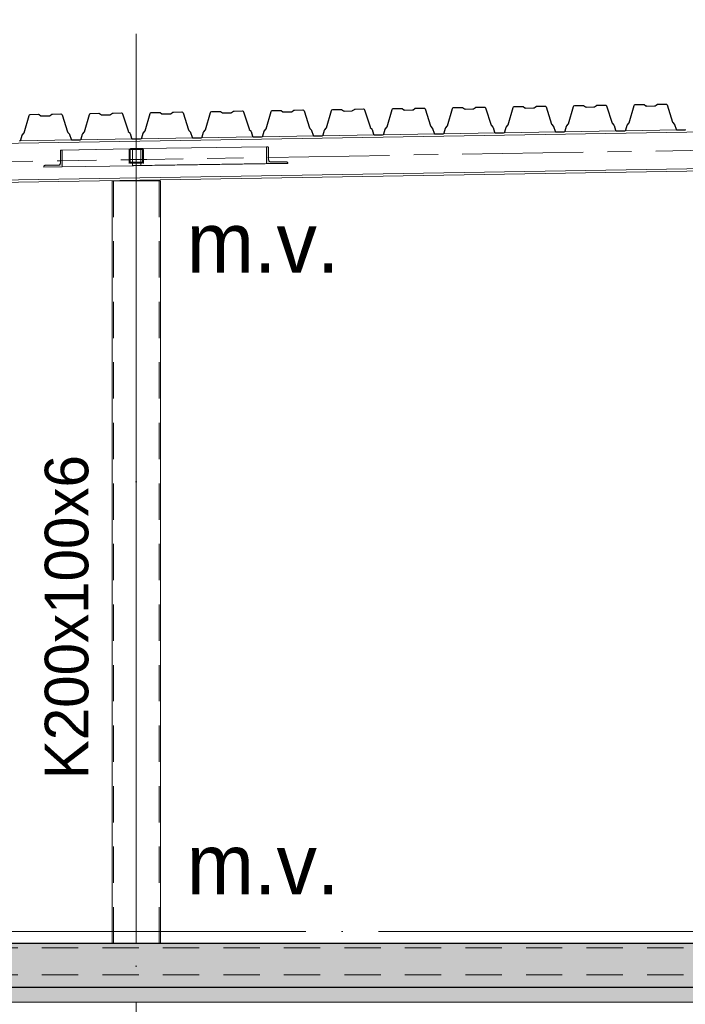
# Model space of a CAD drawing. Header units: millimetres. Extents: x 4517 to 474157, y -4632 to 9900.
# Tile 86 of 114: x 361585 to 364335, y 3099 to 7165. Entities that reach past the tile are written whole.
import ezdxf

# ---------------------------------------------------------------- set-up
doc = ezdxf.new("R2010")
doc.units = ezdxf.units.MM
for name, pattern in [('WSP_hartlijn', [800, 500, -100, 100, -100]), ('WSP_hhidden', [250, 150, -100]), ('WSP_stramienlijn', [2000, 1700, -150, 0, -150])]:
    doc.linetypes.add(name, pattern=pattern)
for name, color, linetype, lineweight in [('00_algemeen - hartlijn', 7, 'WSP_hartlijn', 13), ('00_algemeen - hhidden - 0_13mm', 7, 'WSP_hhidden', 13), ('00_text', 7, 'Continuous', 13), ('07_stramien', 4, 'Continuous', 13), ('07_stramien - levels', 7, 'Continuous', 13), ('23_vloeren', 2, 'Continuous', 18), ('23_vloeren - hatch', 1, 'Continuous', 18), ('23_vloeren -cut-', 3, 'Continuous', 25), ('28_hoofddraagconstructies - kolommen en liggers', 1, 'Continuous', 13), ('28_hoofddraagconstructies - kolommen en liggers - staal', 1, 'Continuous', 13), ('28_hoofddraagconstructies - kolommen en liggers - staal -cut-', 2, 'Continuous', 13), ('28_hoofddraagconstructies - tags', 7, 'Continuous', 18)]:
    doc.layers.add(name, color=color, linetype=linetype, lineweight=lineweight)
doc.styles.add('Revittext', font='txt', dxfattribs={"height": 250})
doc.styles.add('Revittext_1', font='txt', dxfattribs={"height": 180})

# ---------------------------------------------------------------- blocks, each defined once
blk = doc.blocks.new('28_WSP_SC_staal - RHS v18-0 - RHSH 200x100x6 - S275-1336387-as G')
at = {"layer": '00_algemeen - hartlijn'}
blk.add_line((5000, 3350), (5000, 6500.2), dxfattribs=at)
at = {"layer": '00_algemeen - hhidden - 0_13mm'}
for p, q in [((4906, 3350), (4906, 6500.2)), ((5094, 3350), (5094, 6500.2))]:
    blk.add_line(p, q, dxfattribs=at)
blk = doc.blocks.new('Floors 3 - Floors 3-1340461-as G')
at = {"layer": '23_vloeren - hatch', "linetype": 'WSP_hhidden', "lineweight": 13}
blk.add_hatch(color=256, dxfattribs=at).paths.add_polyline_path([(12384.3, 3107.5), (28920, 3107.5), (28920, 3170), (2780, 3169.3), (2780, 3107.5), (12305.5, 3107.5)])
at = {"layer": '23_vloeren'}
blk.add_line((28920, 3107.5), (2780, 3107.5), dxfattribs=at)
blk = doc.blocks.new('28_WSP_SF_staal - HE v21-0 - HE180A-1334710-as G')
at = {"layer": '00_algemeen - hartlijn'}
for p, q in [((5546.6, 6596.4), (11612.9, 6696.2)), ((4974, 6587), (5026, 6587.8)), ((5030, 6587.9), (5042.9, 6588.1)), ((3072.8, 6555.7), (4686.1, 6582.2)), ((4954.1, 6586.6), (4970, 6586.9))]:
    blk.add_line(p, q, dxfattribs=at)
at = {"layer": '28_hoofddraagconstructies - kolommen en liggers', "linetype": 'WSP_hhidden'}
for p, q in [((5026, 6587.8), (5030, 6587.9)), ((5042.9, 6588.1), (5546.6, 6596.4)), ((4686.2, 6582.2), (4954, 6586.6)), ((4970, 6586.9), (4974, 6587))]:
    blk.add_line(p, q, dxfattribs=at)
blk = doc.blocks.new('28_WSP_SF_staal - HE v21-0 - HE260B S355-1384947-as G')
at = {"layer": '28_hoofddraagconstructies - kolommen en liggers', "linetype": 'WSP_hhidden'}
blk.add_line((2860, 3220), (28920, 3220), dxfattribs=at)
blk = doc.blocks.new('28_WSP_SF_staal - RHS v18-0 - SHSC 60x60x4 - S275-V109-as G')
at = {"layer": '28_hoofddraagconstructies - kolommen en liggers', "linetype": 'WSP_hhidden'}
for p, q in [((5009.2, 6632.7), (4978, 6632.7)), ((4978, 6628.7), (5022, 6628.7)), ((5022, 6632.7), (5013.1, 6632.7)), ((4970, 6580.8), (4970, 6580.7)), ((4970, 6574.7), (4970, 6571.2)), ((4974, 6580.7), (4974, 6580.8)), ((5022, 6576.7), (4978, 6576.7)), ((4978, 6572.7), (5022, 6572.7)), ((5026, 6580.8), (5026, 6580.7)), ((5030, 6580.7), (5030, 6580.8)), ((5030, 6571.2), (5030, 6574.7))]:
    blk.add_line(p, q, dxfattribs=at)
for centre, major_axis, start_param, end_param in [((4978, 6624.7), (8, 0), 2.401709, 3.09608), ((4978, 6624.7), (8, 0), 2.328349, 2.356194), ((4978, 6624.7), (8, 0), 1.6467, 2.280293), ((4978, 6624.7), (4, 0), 1.722595, 2.204397), ((4978, 6624.7), (8, 0), 1.570796, 1.598643), ((4978, 6624.7), (4, 0), 1.570796, 1.626483), ((5022, 6624.7), (8, 0), 1.542949, 1.570796), ((5022, 6624.7), (4, 0), 1.51511, 1.570796), ((5022, 6624.7), (8, 0), 0.8613, 1.494893), ((5022, 6624.7), (4, 0), 0.937196, 1.418997), ((5022, 6624.7), (8, 0), 0.785398, 0.813243), ((5022, 6624.7), (8, 0), 0.045513, 0.739884), ((4978, 6624.7), (4, 0), 2.447221, 3.050568), ((4978, 6624.7), (4, 0), 2.30051, 2.356194), ((5022, 6624.7), (4, 0), 0.785398, 0.841083), ((5022, 6624.7), (4, 0), 0.091025, 0.694371), ((4978, 6580.7), (8, 0), 3.141593, 3.926991), ((4978, 6580.7), (8, 0), 3.926991, 4.18879), ((4978, 6580.7), (4, 0), 3.141593, 4.712389), ((4978, 6580.7), (8, 0), 4.18879, 4.450589), ((4978, 6580.7), (8, 0), 4.45059, 4.712389), ((5022, 6580.7), (4, 0), 4.712389, 6.283185), ((5022, 6580.7), (-8, 0), 1.570796, 1.832596), ((5022, 6580.7), (8, 0), 4.974189, 5.235988), ((5022, 6580.7), (8, 0), 5.235988, 5.497787), ((5022, 6580.7), (8, 0), 5.497787, 6.283185)]:
    blk.add_ellipse(centre, major_axis=major_axis, ratio=0.999998, start_param=start_param, end_param=end_param, dxfattribs=at)
at = {"layer": '28_hoofddraagconstructies - kolommen en liggers - staal'}
for p, q in [((4970, 6580.7), (4970, 6574.7)), ((5030, 6574.7), (5030, 6580.7))]:
    blk.add_line(p, q, dxfattribs=at)
blk = doc.blocks.new('28_WSP_SF_staal - RHS v18-0 - SHSC 60x60x4 - S275-1334449-as G')
at = {"layer": '28_hoofddraagconstructies - kolommen en liggers', "linetype": 'WSP_hhidden'}
h = blk.add_hatch(color=256, dxfattribs=at)
h.paths.add_polyline_path([(4978, 6572.8), (5022, 6572.8), (5027.7, 6575.2), (5030, 6580.8), (5030, 6624.8), (5027.7, 6630.5), (5022, 6632.8), (4975.9, 6631.9), (4972.3, 6630.5), (4970, 6624.8), (4970, 6580.8), (4972.3, 6575.2)])
h.paths.add_polyline_path([(4978.4, 6576.8), (4978, 6576.8), (4975.2, 6578), (4974, 6580.8), (4974, 6624.8), (4975.2, 6627.6), (4978.4, 6628.8), (5022, 6628.8), (5024.8, 6627.6), (5026, 6624.8), (5026, 6580.8), (5024.8, 6578), (5022, 6576.8)])
at = {"layer": '00_algemeen - hartlijn'}
blk.add_line((5000, 6632.8), (5000, 6632.9), dxfattribs=at)
at = {"layer": '28_hoofddraagconstructies - kolommen en liggers', "linetype": 'WSP_hhidden'}
blk.add_line((5000, 6632.8), (5000, 6632.9), dxfattribs=at)
at = {"layer": '28_hoofddraagconstructies - kolommen en liggers - staal'}
for p, q in [((4978, 6632.9), (5022, 6632.9)), ((4970, 6624.9), (4970, 6624.8)), ((5030, 6624.8), (5030, 6624.9)), ((4978, 6576.9), (5022, 6576.9))]:
    blk.add_line(p, q, dxfattribs=at)
at = {"layer": '28_hoofddraagconstructies - kolommen en liggers - staal -cut-'}
for p, q in [((5022, 6632.8), (4978, 6632.8)), ((4978, 6628.8), (5022, 6628.8)), ((4970, 6624.8), (4970, 6580.8)), ((4974, 6580.8), (4974, 6624.8)), ((5026, 6624.8), (5026, 6580.8)), ((5030, 6580.8), (5030, 6624.8)), ((5022, 6576.8), (4978, 6576.8)), ((4978, 6572.8), (5022, 6572.8))]:
    blk.add_line(p, q, dxfattribs=at)
for centre, radius, start, end in [((4978, 6624.8), 8, 90, 180), ((4978, 6624.8), 4, 90, 180), ((5022, 6624.8), 8, 360, 90), ((5022, 6624.8), 4, 360, 90), ((4978, 6580.8), 8, 180, 270), ((4978, 6580.8), 4, 180, 270), ((5022, 6580.8), 8, 270, 0), ((5022, 6580.8), 4, 270, 0)]:
    blk.add_arc(centre, radius, start, end, dxfattribs=at)
blk = doc.blocks.new('28_WSP_SF_staal - HFL v21-0 - Lequ 70x70x7-1179603-as G')
at = {"layer": '28_hoofddraagconstructies - kolommen en liggers', "linetype": 'WSP_hhidden'}
blk.add_hatch(color=256, dxfattribs=at).paths.add_polyline_path([(4618.4, 6556.6), (4693.7, 6556.8), (4693.7, 6626.8), (4691, 6626.8), (4686.1, 6622.2), (4685.2, 6568.8), (4682.5, 6565.7), (4678.6, 6564), (4676.5, 6563.7), (4623.3, 6563.6), (4618.4, 6559.1)])
for p, q in [((4975.1, 6631.6), (5018.4, 6632.3)), ((5016, 6632.3), (4975.2, 6631.6)), ((5016.1, 6632.3), (5017.3, 6632.3)), ((5018.4, 6632.3), (5018.6, 6562.3)), ((4988.4, 6561.8), (5018.6, 6562.3))]:
    blk.add_line(p, q, dxfattribs=at)
at = {"layer": '28_hoofddraagconstructies - kolommen en liggers - staal'}
for p, q in [((4975.1, 6631.6), (4690.9, 6626.8)), ((4693.7, 6626.8), (4975, 6631.6)), ((4680.7, 6564.6), (4623.2, 6563.6)), ((4693.7, 6556.8), (4988.4, 6561.8))]:
    blk.add_line(p, q, dxfattribs=at)
at = {"layer": '28_hoofddraagconstructies - kolommen en liggers - staal -cut-'}
for p, q in [((4686.1, 6622.2), (4686.1, 6572.7)), ((4693.7, 6626.8), (4692.2, 6626.8)), ((4693.7, 6556.8), (4693.7, 6626.8)), ((4618.4, 6559.1), (4618.4, 6556.6)), ((4618.4, 6556.6), (4693.7, 6556.8)), ((4676.5, 6563.7), (4624.5, 6563.6))]:
    blk.add_line(p, q, dxfattribs=at)
at = {"layer": '28_hoofddraagconstructies - kolommen en liggers - staal -cut-', "flags": 128}
for points in [[(4690.9, 6626.8), (4689.9, 6626.6), (4688.9, 6626.3), (4688, 6625.8), (4687.2, 6625.1), (4686.6, 6624.2), (4686.3, 6623.2), (4686.1, 6622.2)], [(4623.2, 6563.6), (4622.2, 6563.5), (4621.2, 6563.1), (4620.2, 6562.6), (4619.5, 6561.9), (4618.9, 6561), (4618.5, 6560.1), (4618.4, 6559.1)], [(4686.1, 6572.7), (4685.9, 6570.7), (4685.2, 6568.8), (4684, 6567.1), (4682.5, 6565.7), (4680.7, 6564.6), (4678.6, 6564), (4676.5, 6563.7)]]:
    blk.add_lwpolyline(points, dxfattribs=at)
blk = doc.blocks.new('28_WSP_SF_staal - HFL v21-0 - Lequ 70x70x7-V107-as G')
at = {"layer": '28_hoofddraagconstructies - kolommen en liggers', "linetype": 'WSP_hhidden'}
blk.add_hatch(color=256, dxfattribs=at).paths.add_polyline_path([(5537.9, 6570.6), (5625.4, 6571.1), (5625.4, 6573.6), (5619.7, 6578), (5553, 6578.6), (5549.1, 6581), (5546.9, 6584.6), (5546.6, 6586.6), (5546.6, 6636.1), (5541, 6640.6), (5537.9, 6640.6)])
for p, q in [((4984.5, 6632.3), (5015.6, 6632.8)), ((4984.7, 6586.5), (4984.5, 6632.3)), ((4984.8, 6572.9), (4984.8, 6576.8)), ((5017.6, 6562.3), (4997.7, 6562.3)), ((5040.8, 6562.3), (5018.6, 6562.3)), ((5040.8, 6562.3), (5065.1, 6562.7))]:
    blk.add_line(p, q, dxfattribs=at)
at = {"layer": '28_hoofddraagconstructies - kolommen en liggers - staal'}
for p, q in [((5022, 6632.9), (5537.9, 6640.6)), ((4984.8, 6576.8), (4984.7, 6586.4)), ((4984.8, 6562.3), (4984.8, 6572.8)), ((4984.8, 6562.3), (5537.9, 6570.6)), ((4997.6, 6562.3), (4986.8, 6562.3)), ((5065.1, 6562.7), (5625.4, 6571.1))]:
    blk.add_line(p, q, dxfattribs=at)
at = {"layer": '28_hoofddraagconstructies - kolommen en liggers - staal -cut-'}
for p, q in [((5541, 6640.6), (5537.9, 6640.6)), ((5537.9, 6640.6), (5537.9, 6570.6)), ((5546.6, 6586.6), (5546.6, 6636.1)), ((5537.9, 6570.6), (5625.4, 6571.1)), ((5619.7, 6578), (5557.9, 6577.7)), ((5625.4, 6571.1), (5625.4, 6573.6))]:
    blk.add_line(p, q, dxfattribs=at)
at = {"layer": '28_hoofddraagconstructies - kolommen en liggers - staal -cut-', "flags": 128}
for points in [[(5546.6, 6636.1), (5546.5, 6637.2), (5546.1, 6638.1), (5545.4, 6638.9), (5544.5, 6639.7), (5543.4, 6640.2), (5542.3, 6640.5), (5541, 6640.6)], [(5557.9, 6577.7), (5555.4, 6577.9), (5553, 6578.6), (5550.9, 6579.6), (5549.1, 6581), (5547.7, 6582.7), (5546.9, 6584.6), (5546.6, 6586.6)], [(5625.4, 6573.6), (5625.2, 6574.6), (5624.8, 6575.5), (5624.1, 6576.4), (5623.3, 6577.1), (5622.2, 6577.6), (5621, 6577.9), (5619.7, 6578)]]:
    blk.add_lwpolyline(points, dxfattribs=at)

msp = doc.modelspace()

# ---------------------------------------------------------------- hatches: boundary and pattern name
at = {"layer": '23_vloeren - hatch'}
h = msp.add_hatch(color=256, dxfattribs=at)
h.paths.add_polyline_path([(368505.3, 3170), (385986.4, 3170), (385986.4, 3350), (366836.4, 3350), (366836.4, 3341.5), (366781.1, 3341.5), (366772.6, 3338), (366769.1, 3329.5), (366769.1, 3237.5), (366772.6, 3229), (366781.1, 3225.5), (366836.4, 3225.5), (366836.4, 3170), (367875, 3170)])
h.paths.add_polyline_path([(359996.3, 3170), (366696.4, 3170), (366696.4, 3225.5), (366751.6, 3225.5), (366760.1, 3229), (366763.6, 3240.5), (366763.6, 3329.5), (366760.1, 3338), (366751.6, 3341.5), (366696.4, 3341.5), (366696.4, 3350), (359926.4, 3350), (359926.4, 3170)])

# ---------------------------------------------------------------- linework, layer by layer
at = {"layer": '07_stramien', "linetype": 'WSP_stramienlijn'}
msp.add_line((362066.4, -4594.5), (362066.4, 9000), dxfattribs=at)
at = {"layer": '07_stramien - levels', "linetype": 'WSP_stramienlijn'}
msp.add_line((355066.4, 3400), (399426.3, 3400), dxfattribs=at)
at = {"layer": '23_vloeren -cut-'}
for p, q in [((362709.9, 6785.2), (362717.8, 6790.7)), ((362717.8, 6790.7), (362719.1, 6791.3)), ((362719.1, 6791.3), (362720.6, 6791.5)), ((362720.6, 6791.5), (362754.4, 6792.1)), ((362754.4, 6792.1), (362757.4, 6791.2)), ((362757.4, 6791.2), (362759.2, 6788.6)), ((362872.9, 6790.5), (362874.7, 6793.1)), ((362874.7, 6793.1), (362877.6, 6794.1)), ((362877.6, 6794.1), (362911.5, 6794.7)), ((362911.5, 6794.7), (362912.9, 6794.5)), ((362912.9, 6794.5), (362914.2, 6793.9)), ((362914.2, 6793.9), (362922.3, 6788.7)), ((362959.9, 6789.3), (362967.8, 6794.8)), ((362967.8, 6794.8), (362969.1, 6795.4)), ((362969.1, 6795.4), (362970.5, 6795.6)), ((362970.5, 6795.6), (363004.4, 6796.2)), ((363004.4, 6796.2), (363007.4, 6795.3)), ((363007.4, 6795.3), (363009.2, 6792.7)), ((363009.2, 6792.7), (363032.2, 6721.9)), ((363102.2, 6723), (363122.9, 6794.6)), ((363122.9, 6794.6), (363124.6, 6797.2)), ((363124.6, 6797.2), (363127.6, 6798.2)), ((363127.6, 6798.2), (363161.4, 6798.8)), ((363161.4, 6798.8), (363162.9, 6798.6)), ((363162.9, 6798.6), (363164.2, 6798)), ((363164.2, 6798), (363172.3, 6792.8)), ((363172.3, 6792.8), (363173.6, 6792.2)), ((363173.6, 6792.2), (363175, 6792)), ((363175, 6792), (363207.1, 6792.5)), ((363207.1, 6792.5), (363208.5, 6792.8)), ((363208.5, 6792.8), (363209.9, 6793.4)), ((363209.9, 6793.4), (363217.7, 6798.9)), ((363217.7, 6798.9), (363219, 6799.5)), ((363219, 6799.5), (363220.5, 6799.7)), ((363220.5, 6799.7), (363254.3, 6800.3)), ((363254.3, 6800.3), (363257.3, 6799.4)), ((363257.3, 6799.4), (363259.2, 6796.8)), ((363259.2, 6796.8), (363282.1, 6726)), ((363352.2, 6727.1), (363372.8, 6798.7)), ((363372.8, 6798.7), (363374.6, 6801.3)), ((363374.6, 6801.3), (363377.5, 6802.3)), ((363377.5, 6802.3), (363411.4, 6802.9)), ((363411.4, 6802.9), (363412.8, 6802.7)), ((363412.8, 6802.7), (363414.2, 6802.1)), ((363414.2, 6802.1), (363422.2, 6796.9)), ((363422.2, 6796.9), (363423.6, 6796.3)), ((363423.6, 6796.3), (363425, 6796.1)), ((363425, 6796.1), (363457.1, 6796.6)), ((363457.1, 6796.6), (363458.5, 6796.9)), ((363458.5, 6796.9), (363459.8, 6797.5)), ((363459.8, 6797.5), (363467.7, 6803)), ((363467.7, 6803), (363469, 6803.6)), ((363469, 6803.6), (363470.5, 6803.8)), ((363470.5, 6803.8), (363504.3, 6804.4)), ((363504.3, 6804.4), (363507.3, 6803.5)), ((363507.3, 6803.5), (363509.1, 6800.9)), ((363509.1, 6800.9), (363532.1, 6730.1)), ((363602.2, 6731.2), (363622.8, 6802.8)), ((363622.8, 6802.8), (363624.6, 6805.4)), ((363624.6, 6805.4), (363627.5, 6806.4)), ((363627.5, 6806.4), (363661.4, 6807)), ((363661.4, 6807), (363662.8, 6806.8)), ((363662.8, 6806.8), (363664.1, 6806.2)), ((363664.1, 6806.2), (363672.2, 6801)), ((363672.2, 6801), (363673.5, 6800.4)), ((363673.5, 6800.4), (363675, 6800.2)), ((363675, 6800.2), (363707, 6800.7)), ((363707, 6800.7), (363708.5, 6801)), ((363708.5, 6801), (363709.8, 6801.6)), ((363709.8, 6801.6), (363717.7, 6807.1)), ((363717.7, 6807.1), (363719, 6807.7)), ((363719, 6807.7), (363720.4, 6807.9)), ((363720.4, 6807.9), (363754.3, 6808.5)), ((363754.3, 6808.5), (363757.3, 6807.6)), ((363757.3, 6807.6), (363759.1, 6805)), ((363759.1, 6805), (363782.1, 6734.2)), ((363852.1, 6735.3), (363872.8, 6806.9)), ((363872.8, 6806.9), (363874.5, 6809.5)), ((363874.5, 6809.5), (363877.5, 6810.5)), ((363877.5, 6810.5), (363911.3, 6811.1)), ((363911.3, 6811.1), (363912.8, 6810.9)), ((363912.8, 6810.9), (363914.1, 6810.3)), ((363914.1, 6810.3), (363922.2, 6805.1)), ((363922.2, 6805.1), (363923.5, 6804.5)), ((363923.5, 6804.5), (363924.9, 6804.3)), ((363924.9, 6804.3), (363957, 6804.8)), ((363957, 6804.8), (363958.4, 6805.1)), ((363958.4, 6805.1), (363959.8, 6805.7)), ((363959.8, 6805.7), (363967.6, 6811.2)), ((363967.6, 6811.2), (363968.9, 6811.8)), ((363968.9, 6811.8), (363970.4, 6812.1)), ((363970.4, 6812.1), (364004.2, 6812.6)), ((364004.2, 6812.6), (364007.2, 6811.7)), ((364007.2, 6811.7), (364009.1, 6809.1)), ((364009.1, 6809.1), (364032, 6738.3)), ((364102.1, 6739.4), (364122.7, 6811)), ((364122.7, 6811), (364124.5, 6813.6)), ((364124.5, 6813.6), (364127.4, 6814.6)), ((364127.4, 6814.6), (364161.3, 6815.2)), ((364161.3, 6815.2), (364162.7, 6815)), ((364162.7, 6815), (364164.1, 6814.4)), ((364164.1, 6814.4), (364172.1, 6809.2)), ((364172.1, 6809.2), (364173.5, 6808.6)), ((364173.5, 6808.6), (364174.9, 6808.4)), ((364174.9, 6808.4), (364207, 6809)), ((364207, 6809), (364208.4, 6809.2)), ((364208.4, 6809.2), (364209.7, 6809.8)), ((364209.7, 6809.8), (364217.6, 6815.3)), ((364217.6, 6815.3), (364218.9, 6815.9)), ((364218.9, 6815.9), (364220.4, 6816.2)), ((364220.4, 6816.2), (364254.2, 6816.7)), ((364254.2, 6816.7), (364257.2, 6815.8)), ((364257.2, 6815.8), (364259, 6813.2)), ((364259, 6813.2), (364282, 6742.4)), ((361602.4, 6698.4), (361623.1, 6770)), ((361623.1, 6770), (361624.8, 6772.6)), ((361624.8, 6772.6), (361627.8, 6773.6)), ((361627.8, 6773.6), (361661.6, 6774.2)), ((361661.6, 6774.2), (361663.1, 6774)), ((361663.1, 6774), (361664.4, 6773.4)), ((361664.4, 6773.4), (361672.5, 6768.2)), ((361672.5, 6768.2), (361673.8, 6767.6)), ((361673.8, 6767.6), (361675.2, 6767.4)), ((361675.2, 6767.4), (361707.3, 6767.9)), ((361707.3, 6767.9), (361708.7, 6768.2)), ((361708.7, 6768.2), (361710.1, 6768.8)), ((361710.1, 6768.8), (361717.9, 6774.3)), ((361717.9, 6774.3), (361719.2, 6774.9)), ((361719.2, 6774.9), (361720.7, 6775.1)), ((361720.7, 6775.1), (361754.5, 6775.7)), ((361754.5, 6775.7), (361757.5, 6774.8)), ((361757.5, 6774.8), (361759.4, 6772.2)), ((361759.4, 6772.2), (361782.3, 6701.4)), ((361852.4, 6702.5), (361873, 6774.1)), ((361873, 6774.1), (361874.8, 6776.7)), ((361874.8, 6776.7), (361877.7, 6777.7)), ((361877.7, 6777.7), (361911.6, 6778.3)), ((361911.6, 6778.3), (361913, 6778.1)), ((361913, 6778.1), (361914.4, 6777.5)), ((361914.4, 6777.5), (361922.4, 6772.3)), ((361922.4, 6772.3), (361923.8, 6771.7)), ((361923.8, 6771.7), (361925.2, 6771.5)), ((361925.2, 6771.5), (361957.3, 6772)), ((361957.3, 6772), (361958.7, 6772.3)), ((361958.7, 6772.3), (361960, 6772.9)), ((361960, 6772.9), (361967.9, 6778.4)), ((361967.9, 6778.4), (361969.2, 6779)), ((361969.2, 6779), (361970.7, 6779.2)), ((361970.7, 6779.2), (362004.5, 6779.8)), ((362004.5, 6779.8), (362007.5, 6778.9)), ((362007.5, 6778.9), (362009.3, 6776.3)), ((362009.3, 6776.3), (362032.3, 6705.5)), ((362102.4, 6706.6), (362123, 6778.2)), ((362123, 6778.2), (362124.8, 6780.8)), ((362124.8, 6780.8), (362127.7, 6781.8)), ((362127.7, 6781.8), (362161.6, 6782.4)), ((362161.6, 6782.4), (362163, 6782.2)), ((362163, 6782.2), (362164.3, 6781.6)), ((362164.3, 6781.6), (362172.4, 6776.4)), ((362172.4, 6776.4), (362173.7, 6775.8)), ((362173.7, 6775.8), (362175.2, 6775.6)), ((362175.2, 6775.6), (362207.2, 6776.1)), ((362207.2, 6776.1), (362208.7, 6776.4)), ((362208.7, 6776.4), (362210, 6777)), ((362210, 6777), (362217.9, 6782.5)), ((362217.9, 6782.5), (362219.2, 6783.1)), ((362219.2, 6783.1), (362220.6, 6783.3)), ((362220.6, 6783.3), (362254.5, 6783.9)), ((362254.5, 6783.9), (362257.5, 6783)), ((362257.5, 6783), (362259.3, 6780.4)), ((362259.3, 6780.4), (362282.3, 6709.6)), ((362352.3, 6710.7), (362373, 6782.3)), ((362373, 6782.3), (362374.7, 6784.9)), ((362374.7, 6784.9), (362377.7, 6785.9)), ((362377.7, 6785.9), (362411.5, 6786.5)), ((362411.5, 6786.5), (362413, 6786.3)), ((362413, 6786.3), (362414.3, 6785.7)), ((362414.3, 6785.7), (362422.4, 6780.5)), ((362422.4, 6780.5), (362423.7, 6779.9)), ((362423.7, 6779.9), (362425.1, 6779.7)), ((362425.1, 6779.7), (362457.2, 6780.2)), ((362457.2, 6780.2), (362458.6, 6780.5)), ((362458.6, 6780.5), (362460, 6781.1)), ((362460, 6781.1), (362467.8, 6786.6)), ((362467.8, 6786.6), (362469.1, 6787.2)), ((362469.1, 6787.2), (362470.6, 6787.4)), ((362470.6, 6787.4), (362504.4, 6788)), ((362504.4, 6788), (362507.4, 6787.1)), ((362507.4, 6787.1), (362509.3, 6784.5)), ((362509.3, 6784.5), (362532.2, 6713.7)), ((362602.3, 6714.8), (362622.9, 6786.4)), ((362622.9, 6786.4), (362624.7, 6789)), ((362624.7, 6789), (362627.6, 6790)), ((362627.6, 6790), (362661.5, 6790.6)), ((362661.5, 6790.6), (362662.9, 6790.4)), ((362662.9, 6790.4), (362664.3, 6789.8)), ((362664.3, 6789.8), (362672.3, 6784.6)), ((362672.3, 6784.6), (362673.7, 6784)), ((362673.7, 6784), (362675.1, 6783.8)), ((362675.1, 6783.8), (362707.2, 6784.3)), ((362707.2, 6784.3), (362708.6, 6784.6)), ((362708.6, 6784.6), (362709.9, 6785.2)), ((362759.2, 6788.6), (362782.2, 6717.8)), ((362852.3, 6718.9), (362872.9, 6790.5)), ((362922.3, 6788.7), (362923.6, 6788.1)), ((362923.6, 6788.1), (362925.1, 6787.9)), ((362925.1, 6787.9), (362957.1, 6788.4)), ((362957.1, 6788.4), (362958.6, 6788.7)), ((362958.6, 6788.7), (362959.9, 6789.3)), ((362282.3, 6709.6), (362282.7, 6708.6)), ((362351.3, 6708.8), (362351.9, 6709.7)), ((362351.9, 6709.7), (362352.3, 6710.7)), ((362532.2, 6713.7), (362532.7, 6712.7)), ((362532.7, 6712.7), (362533.3, 6711.8)), ((362533.3, 6711.8), (362539.3, 6705.4)), ((362595.5, 6706.3), (362601.3, 6712.9)), ((362601.3, 6712.9), (362601.9, 6713.8)), ((362601.9, 6713.8), (362602.3, 6714.8)), ((362782.2, 6717.8), (362782.6, 6716.8)), ((362782.6, 6716.8), (362783.3, 6715.9)), ((362783.3, 6715.9), (362789.2, 6709.5)), ((362789.2, 6709.5), (362789.9, 6708.6)), ((362844.5, 6708.5), (362844.9, 6709.5)), ((362844.9, 6709.5), (362845.5, 6710.4)), ((362845.5, 6710.4), (362851.2, 6717)), ((362851.2, 6717), (362851.9, 6717.9)), ((362851.9, 6717.9), (362852.3, 6718.9)), ((363032.2, 6721.9), (363032.6, 6720.9)), ((363032.6, 6720.9), (363033.2, 6720)), ((363033.2, 6720), (363039.2, 6713.6)), ((363039.2, 6713.6), (363039.9, 6712.7)), ((363039.9, 6712.7), (363040.3, 6711.7)), ((363040.3, 6711.7), (363046.5, 6692.4)), ((363088.8, 6693.1), (363094.4, 6712.6)), ((363094.4, 6712.6), (363094.8, 6713.6)), ((363094.8, 6713.6), (363095.5, 6714.5)), ((363095.5, 6714.5), (363101.2, 6721.1)), ((363101.2, 6721.1), (363101.8, 6722)), ((363101.8, 6722), (363102.2, 6723)), ((363282.1, 6726), (363282.6, 6725)), ((363282.6, 6725), (363283.2, 6724.1)), ((363283.2, 6724.1), (363289.2, 6717.7)), ((363289.2, 6717.7), (363289.8, 6716.8)), ((363289.8, 6716.8), (363290.3, 6715.8)), ((363290.3, 6715.8), (363296.5, 6696.5)), ((363338.8, 6697.2), (363344.4, 6716.7)), ((363344.4, 6716.7), (363344.8, 6717.7)), ((363344.8, 6717.7), (363345.4, 6718.6)), ((363345.4, 6718.6), (363351.2, 6725.2)), ((363351.2, 6725.2), (363351.8, 6726.1)), ((363351.8, 6726.1), (363352.2, 6727.1)), ((363532.1, 6730.1), (363532.5, 6729.1)), ((363532.5, 6729.1), (363533.2, 6728.2)), ((363533.2, 6728.2), (363539.1, 6721.8)), ((363539.1, 6721.8), (363539.8, 6720.9)), ((363539.8, 6720.9), (363540.2, 6719.9)), ((363540.2, 6719.9), (363546.5, 6700.6)), ((363588.8, 6701.3), (363594.4, 6720.8)), ((363594.4, 6720.8), (363594.8, 6721.8)), ((363594.8, 6721.8), (363595.4, 6722.7)), ((363595.4, 6722.7), (363601.1, 6729.3)), ((363601.1, 6729.3), (363601.8, 6730.2)), ((363601.8, 6730.2), (363602.2, 6731.2)), ((363782.1, 6734.2), (363782.5, 6733.2)), ((363782.5, 6733.2), (363783.1, 6732.3)), ((363783.1, 6732.3), (363789.1, 6725.9)), ((363789.1, 6725.9), (363789.8, 6725)), ((363789.8, 6725), (363790.2, 6724)), ((363790.2, 6724), (363796.4, 6704.7)), ((363838.7, 6705.4), (363844.3, 6724.9)), ((363844.3, 6724.9), (363844.7, 6725.9)), ((363844.7, 6725.9), (363845.4, 6726.8)), ((363845.4, 6726.8), (363851.1, 6733.4)), ((363851.1, 6733.4), (363851.7, 6734.3)), ((363851.7, 6734.3), (363852.1, 6735.3)), ((364032, 6738.3), (364032.5, 6737.3)), ((364032.5, 6737.3), (364033.1, 6736.4)), ((364033.1, 6736.4), (364039.1, 6730)), ((364039.1, 6730), (364039.7, 6729.1)), ((364039.7, 6729.1), (364040.2, 6728.1)), ((364040.2, 6728.1), (364046.4, 6708.8)), ((364086.9, 6706.9), (364088.7, 6709.5)), ((364088.7, 6709.5), (364094.3, 6729)), ((364094.3, 6729), (364094.7, 6730)), ((364094.7, 6730), (364095.3, 6730.9)), ((364095.3, 6730.9), (364101.1, 6737.5)), ((364101.1, 6737.5), (364101.7, 6738.4)), ((364101.7, 6738.4), (364102.1, 6739.4)), ((364282, 6742.4), (364282.4, 6741.4)), ((364282.4, 6741.4), (364283.1, 6740.5)), ((364283.1, 6740.5), (364289, 6734.1)), ((364289, 6734.1), (364289.7, 6733.2)), ((364289.7, 6733.2), (364290.1, 6732.2)), ((364290.1, 6732.2), (364296.4, 6712.9)), ((364296.4, 6712.9), (364298.2, 6710.4)), ((364298.2, 6710.4), (364301.2, 6709.5)), ((364301.2, 6709.5), (364333.9, 6710)), ((364333.9, 6710), (364336.9, 6711)), ((361589, 6668.5), (361594.6, 6688)), ((361594.6, 6688), (361595, 6689)), ((361595, 6689), (361595.7, 6689.9)), ((361595.7, 6689.9), (361601.4, 6696.5)), ((361601.4, 6696.5), (361602, 6697.4)), ((361602, 6697.4), (361602.4, 6698.4)), ((361782.3, 6701.4), (361782.8, 6700.4)), ((361782.8, 6700.4), (361783.4, 6699.5)), ((361783.4, 6699.5), (361789.4, 6693.1)), ((361789.4, 6693.1), (361790, 6692.2)), ((361790, 6692.2), (361790.5, 6691.2)), ((361790.5, 6691.2), (361796.7, 6671.9)), ((361796.7, 6671.9), (361798.6, 6669.4)), ((361798.6, 6669.4), (361801.6, 6668.5)), ((361801.6, 6668.5), (361834.3, 6669)), ((361834.3, 6669), (361837.2, 6670)), ((361837.2, 6670), (361839, 6672.6)), ((361839, 6672.6), (361844.6, 6692.1)), ((361844.6, 6692.1), (361845, 6693.1)), ((361845, 6693.1), (361845.6, 6694)), ((361845.6, 6694), (361851.4, 6700.6)), ((361851.4, 6700.6), (361852, 6701.5)), ((361852, 6701.5), (361852.4, 6702.5)), ((362032.3, 6705.5), (362032.7, 6704.5)), ((362032.7, 6704.5), (362033.4, 6703.6)), ((362033.4, 6703.6), (362039.3, 6697.2)), ((362039.3, 6697.2), (362040, 6696.3)), ((362040, 6696.3), (362040.4, 6695.3)), ((362040.4, 6695.3), (362046.7, 6676)), ((362046.7, 6676), (362048.5, 6673.5)), ((362048.5, 6673.5), (362051.5, 6672.6)), ((362051.5, 6672.6), (362084.2, 6673.1)), ((362084.2, 6673.1), (362087.2, 6674.1)), ((362087.2, 6674.1), (362089, 6676.7)), ((362089, 6676.7), (362094.6, 6696.2)), ((362094.6, 6696.2), (362095, 6697.2)), ((362095, 6697.2), (362095.6, 6698.1)), ((362095.6, 6698.1), (362101.3, 6704.7)), ((362101.3, 6704.7), (362102, 6705.6)), ((362102, 6705.6), (362102.4, 6706.6)), ((362282.7, 6708.6), (362283.3, 6707.7)), ((362283.3, 6707.7), (362289.3, 6701.3)), ((362289.3, 6701.3), (362290, 6700.4)), ((362290, 6700.4), (362290.4, 6699.4)), ((362290.4, 6699.4), (362296.6, 6680.1)), ((362296.6, 6680.1), (362298.5, 6677.6)), ((362298.5, 6677.6), (362301.5, 6676.7)), ((362301.5, 6676.7), (362334.2, 6677.2)), ((362334.2, 6677.2), (362337.2, 6678.2)), ((362337.2, 6678.2), (362338.9, 6680.8)), ((362338.9, 6680.8), (362344.5, 6700.3)), ((362344.5, 6700.3), (362344.9, 6701.3)), ((362344.9, 6701.3), (362345.6, 6702.2)), ((362345.6, 6702.2), (362351.3, 6708.8)), ((362539.3, 6705.4), (362539.9, 6704.5)), ((362539.9, 6704.5), (362540.4, 6703.5)), ((362540.4, 6703.5), (362546.6, 6684.2)), ((362546.6, 6684.2), (362548.5, 6681.7)), ((362548.5, 6681.7), (362551.5, 6680.8)), ((362551.5, 6680.8), (362584.2, 6681.3)), ((362584.2, 6681.3), (362587.1, 6682.3)), ((362587.1, 6682.3), (362588.9, 6684.9)), ((362588.9, 6684.9), (362594.5, 6704.4)), ((362594.5, 6704.4), (362594.9, 6705.4)), ((362594.9, 6705.4), (362595.5, 6706.3)), ((362789.9, 6708.6), (362790.3, 6707.6)), ((362790.3, 6707.6), (362796.6, 6688.3)), ((362796.6, 6688.3), (362798.4, 6685.8)), ((362798.4, 6685.8), (362801.4, 6684.9)), ((362801.4, 6684.9), (362834.1, 6685.4)), ((362834.1, 6685.4), (362837.1, 6686.4)), ((362837.1, 6686.4), (362838.9, 6689)), ((362838.9, 6689), (362844.5, 6708.5)), ((363046.5, 6692.4), (363048.4, 6689.9)), ((363048.4, 6689.9), (363051.4, 6689)), ((363051.4, 6689), (363084.1, 6689.5)), ((363084.1, 6689.5), (363087.1, 6690.5)), ((363087.1, 6690.5), (363088.8, 6693.1)), ((363296.5, 6696.5), (363298.4, 6694)), ((363298.4, 6694), (363301.4, 6693.1)), ((363301.4, 6693.1), (363334.1, 6693.6)), ((363334.1, 6693.6), (363337, 6694.6)), ((363337, 6694.6), (363338.8, 6697.2)), ((363546.5, 6700.6), (363548.3, 6698.1)), ((363548.3, 6698.1), (363551.3, 6697.2)), ((363551.3, 6697.2), (363584, 6697.7)), ((363584, 6697.7), (363587, 6698.7)), ((363587, 6698.7), (363588.8, 6701.3)), ((363796.4, 6704.7), (363798.3, 6702.2)), ((363798.3, 6702.2), (363801.3, 6701.3)), ((363801.3, 6701.3), (363834, 6701.8)), ((363834, 6701.8), (363837, 6702.8)), ((363837, 6702.8), (363838.7, 6705.4)), ((364046.4, 6708.8), (364048.3, 6706.3)), ((364048.3, 6706.3), (364051.3, 6705.4)), ((364051.3, 6705.4), (364084, 6705.9)), ((364084, 6705.9), (364086.9, 6706.9)), ((361584.3, 6664.9), (361587.3, 6665.9)), ((361587.3, 6665.9), (361589, 6668.5)), ((366696.4, 3350), (359926.4, 3350)), ((359926.4, 3170), (366696.4, 3170))]:
    msp.add_line(p, q, dxfattribs=at)
at = {"layer": '28_hoofddraagconstructies - kolommen en liggers', "linetype": 'WSP_hhidden'}
msp.add_line((359926.4, 3332.5), (385986.4, 3332.5), dxfattribs=at)
at = {"layer": '28_hoofddraagconstructies - kolommen en liggers - staal'}
for p, q in [((360206.4, 6632.8), (372866.5, 6841.1)), ((364300.4, 6709.7), (364084.7, 6706.1)), ((364334.4, 6710.2), (364300.8, 6709.7)), ((360067.6, 6478.5), (372869, 6689.1)), ((360067.8, 6469), (372869.2, 6679.6)), ((361834.4, 6669.1), (361801.4, 6668.6)), ((362051.1, 6672.7), (361834.7, 6669.1)), ((362084.4, 6673.2), (362051.4, 6672.7)), ((362301, 6676.8), (362084.7, 6673.2)), ((362334.4, 6677.3), (362301.3, 6676.8)), ((362550.9, 6680.9), (362334.7, 6677.3)), ((362584.4, 6681.4), (362551.2, 6680.9)), ((362800.9, 6685), (362584.7, 6681.4)), ((362834.4, 6685.5), (362801.2, 6685)), ((363050.8, 6689.1), (362834.7, 6685.6)), ((363084.4, 6689.7), (363051.1, 6689.1)), ((363300.7, 6693.2), (363084.7, 6689.7)), ((363334.4, 6693.8), (363301, 6693.2)), ((363550.6, 6697.3), (363334.7, 6693.8)), ((363584.4, 6697.9), (363551, 6697.3)), ((363800.6, 6701.4), (363584.7, 6697.9)), ((363834.4, 6702), (363800.9, 6701.4)), ((364050.5, 6705.6), (363834.7, 6702)), ((364084.4, 6706.1), (364050.8, 6705.6)), ((361801.1, 6668.5), (361584.7, 6665)), ((361966.4, 6500.2), (361966.4, 3350)), ((361969.4, 6500.2), (361975.4, 6500.2)), ((362157.4, 6500.2), (361975.4, 6500.2)), ((362166.4, 6500.2), (362157.4, 6500.2)), ((362166.4, 3350), (362166.4, 6500.2)), ((359766.4, 3107.5), (386146.4, 3107.5))]:
    msp.add_line(p, q, dxfattribs=at)

# ---------------------------------------------------------------- block references
at = {"layer": '00_algemeen - hhidden - 0_13mm'}
msp.add_blockref('28_WSP_SC_staal - RHS v18-0 - RHSH 200x100x6 - S275-1336387-as G', (357066.4, 0), dxfattribs=at)
at = {"layer": '23_vloeren'}
msp.add_blockref('Floors 3 - Floors 3-1340461-as G', (357066.4, 0), dxfattribs=at)
at = {"layer": '28_hoofddraagconstructies - kolommen en liggers', "linetype": 'WSP_hhidden'}
for name in ['28_WSP_SF_staal - HE v21-0 - HE180A-1334710-as G', '28_WSP_SF_staal - HFL v21-0 - Lequ 70x70x7-1179603-as G', '28_WSP_SF_staal - RHS v18-0 - SHSC 60x60x4 - S275-1334449-as G', '28_WSP_SF_staal - RHS v18-0 - SHSC 60x60x4 - S275-V109-as G', '28_WSP_SF_staal - HFL v21-0 - Lequ 70x70x7-V107-as G', '28_WSP_SF_staal - HE v21-0 - HE260B S355-1384947-as G']:
    msp.add_blockref(name, (357066.4, 0), dxfattribs=at)

# ---------------------------------------------------------------- texts
at = {"layer": '00_text', "lineweight": 18, "char_height": 250, "width": 817.721, "attachment_point": 1, "style": 'Revittext'}
for insert in [(362274.3, 6370.3), (362274.3, 3802.7)]:
    msp.add_mtext('m.v.', dxfattribs=dict(at, insert=insert))
at = {"layer": '28_hoofddraagconstructies - tags', "lineweight": 13, "insert": (361688.1, 4028.7), "char_height": 180, "width": 1651.476, "attachment_point": 1, "rotation": 90, "style": 'Revittext_1', "bg_fill": 3, "box_fill_scale": 1.25, "bg_fill_color": 256, "bg_fill_true_color": 13158600, "bg_fill_transparency": 0}
msp.add_mtext('K200x100x6', dxfattribs=at)

doc.saveas('drawing.dxf')
